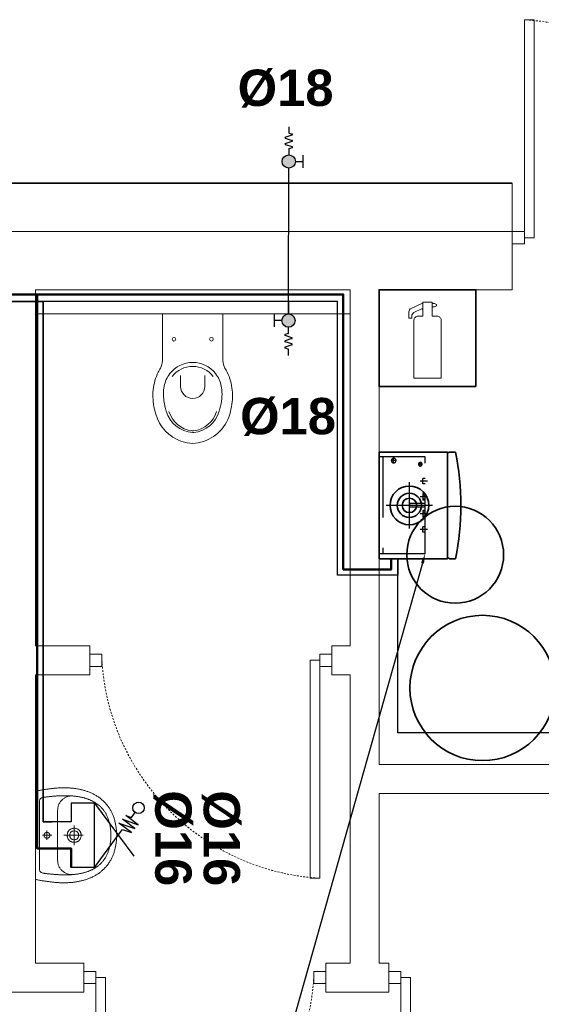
# Model space of a CAD drawing. Header units: millimetres. Extents: x -6697 to 21546, y -3389 to 18959.
# Tile 117 of 153: x 2968 to 3184, y 12529 to 12935. Entities that reach past the tile are written whole.
import ezdxf
from ezdxf import colors
from ezdxf.entities.mleader import LeaderData, LeaderLine
from ezdxf.enums import TextEntityAlignment as Align
from ezdxf.math import Vec2, Vec3

# ---------------------------------------------------------------- set-up
doc = ezdxf.new("R2010")
doc.units = ezdxf.units.MM
for name, pattern in [('DASHDOT', [1, 0.5, -0.25, 0, -0.25]), ('HIDDEN', [0.375, 0.25, -0.125]), ('JIS_02_0.7', [1.35, 0.75, -0.6])]:
    doc.linetypes.add(name, pattern=pattern)
for name, color, linetype, lineweight in [('2DH_OBP', 51, 'Continuous', 35), ('sciany_wew', 7, 'Continuous', 18), ('sciany_zew', 7, 'Continuous', 35), ('stolarka_mysz_drzwi', 7, 'Continuous', 5)]:
    doc.layers.add(name, color=color, linetype=linetype, lineweight=lineweight)
for name, color, linetype, lineweight, true_color in [('2DH_PLS_P', 5, 'Continuous', 25, 0x0000ff), ('2DS_PLS_CW', 20, 'Continuous', 50, 0xff3f00), ('ppoz', 7, 'Continuous', 35, 0xdb0000), ('sanitarka', 7, 'Continuous', 5, 0x666666), ('wyposazenie sanitarne', 7, 'Continuous', 5, 0x999999)]:
    doc.layers.add(name, color=color, linetype=linetype, lineweight=lineweight, true_color=true_color)
for name, color, linetype in [('CP_AXIS', 143, 'DASHDOT'), ('CP_HIDDE', 203, 'HIDDEN'), ('CP_UCSSPEC', 7, 'Continuous'), ('opisy', 7, 'Continuous'), ('S_WODA', 150, 'Continuous')]:
    doc.layers.add(name, color=color, linetype=linetype)
doc.styles.add('Arial', font='arial.ttf')
doc.styles.add('CP_ATTR', font='ROMANS.SHX')
doc.styles.add('ISO', font='isocpeur.ttf')
doc.styles.get("Standard").update_dxf_attribs({"font": 'arial.ttf'})

# ---------------------------------------------------------------- blocks, each defined once
blk = doc.blocks.new('201700_TOP')
for p, q in [((-0.125, 0), (0.125, 0)), ((-0.125, -0.193), (-0.125, 0)), ((0.125, 0), (0.125, -0.193)), ((-0.1466, -0.2496), (-0.1425, -0.2408)), ((-0.1425, -0.2408), (-0.1381, -0.232)), ((-0.1381, -0.232), (-0.1333, -0.2234)), ((0.1333, -0.2234), (0.136, -0.2282)), ((0.136, -0.2282), (0.1386, -0.233)), ((0.1386, -0.233), (0.1404, -0.2365)), ((0.1404, -0.2365), (0.1422, -0.24)), ((0.1422, -0.24), (0.1462, -0.2488)), ((-0.1586, -0.2858), (-0.1562, -0.2766)), ((-0.1562, -0.2766), (-0.1534, -0.2675)), ((-0.1534, -0.2675), (-0.1502, -0.2585)), ((-0.1502, -0.2585), (-0.1466, -0.2496)), ((-0.1164, -0.2911), (-0.1143, -0.284)), ((-0.1143, -0.284), (-0.1119, -0.2772)), ((-0.1119, -0.2772), (-0.1092, -0.2706)), ((-0.1092, -0.2706), (-0.1061, -0.2642)), ((-0.1061, -0.2642), (-0.1026, -0.258)), ((-0.1026, -0.258), (-0.0987, -0.252)), ((-0.0987, -0.252), (-0.0945, -0.2462)), ((-0.05, -0.2542), (-0.05, -0.2989)), ((0.05, -0.2989), (0.05, -0.2542)), ((0.0987, -0.252), (0.0945, -0.2462)), ((0.1026, -0.258), (0.0987, -0.252)), ((0.1061, -0.2642), (0.1026, -0.258)), ((0.1092, -0.2706), (0.1061, -0.2642)), ((0.1119, -0.2772), (0.1092, -0.2706)), ((0.1143, -0.284), (0.1119, -0.2772)), ((0.1164, -0.2911), (0.1143, -0.284)), ((0.1462, -0.2488), (0.1499, -0.2578)), ((0.1499, -0.2578), (0.1532, -0.2668)), ((0.1532, -0.2668), (0.156, -0.276)), ((0.156, -0.276), (0.1584, -0.2852)), ((-0.1644, -0.3332), (-0.1641, -0.3235)), ((-0.1641, -0.3235), (-0.1633, -0.3139)), ((-0.1633, -0.3139), (-0.1621, -0.3044)), ((-0.1621, -0.3044), (-0.1606, -0.2951)), ((-0.1606, -0.2951), (-0.1586, -0.2858)), ((-0.121, -0.3312), (-0.1209, -0.3221)), ((-0.1209, -0.3221), (-0.1203, -0.3134)), ((-0.1203, -0.3134), (-0.1193, -0.3057)), ((-0.1193, -0.3057), (-0.118, -0.2983)), ((-0.118, -0.2983), (-0.1164, -0.2911)), ((0.118, -0.2983), (0.1164, -0.2911)), ((0.1193, -0.3057), (0.118, -0.2983)), ((0.1203, -0.3134), (0.1193, -0.3057)), ((0.1209, -0.3221), (0.1203, -0.3134)), ((0.121, -0.3312), (0.1209, -0.3221)), ((0.1584, -0.2852), (0.1604, -0.2945)), ((0.1604, -0.2945), (0.1621, -0.3039)), ((0.1621, -0.3039), (0.1633, -0.3135)), ((0.1633, -0.3135), (0.1641, -0.3231)), ((0.1641, -0.3231), (0.1644, -0.3328)), ((-0.1644, -0.343), (-0.1644, -0.3332)), ((-0.1639, -0.3529), (-0.1644, -0.343)), ((-0.1631, -0.3628), (-0.1639, -0.3529)), ((-0.1618, -0.3729), (-0.1631, -0.3628)), ((-0.1207, -0.3404), (-0.121, -0.3312)), ((-0.12, -0.35), (-0.1207, -0.3404)), ((-0.1188, -0.3597), (-0.12, -0.35)), ((-0.1172, -0.3698), (-0.1188, -0.3597)), ((0.1172, -0.3698), (0.1188, -0.3597)), ((0.1188, -0.3597), (0.12, -0.35)), ((0.12, -0.35), (0.1207, -0.3404)), ((0.1207, -0.3404), (0.121, -0.3312)), ((0.1631, -0.3626), (0.1619, -0.3727)), ((0.164, -0.3526), (0.1631, -0.3626)), ((0.1644, -0.3427), (0.164, -0.3526)), ((0.1644, -0.3328), (0.1644, -0.3427)), ((-0.1602, -0.3831), (-0.1618, -0.3729)), ((-0.1581, -0.3933), (-0.1602, -0.3831)), ((-0.1556, -0.4037), (-0.1581, -0.3933)), ((-0.1527, -0.4142), (-0.1556, -0.4037)), ((-0.1151, -0.3801), (-0.1172, -0.3698)), ((-0.1125, -0.3906), (-0.1151, -0.3801)), ((-0.1095, -0.4015), (-0.1125, -0.3906)), ((0.1095, -0.4015), (0.1125, -0.3906)), ((0.1125, -0.3906), (0.1151, -0.3801)), ((0.1151, -0.3801), (0.1172, -0.3698)), ((0.1556, -0.4037), (0.1527, -0.4142)), ((0.1581, -0.3932), (0.1556, -0.4037)), ((0.1602, -0.3829), (0.1581, -0.3932)), ((0.1619, -0.3727), (0.1602, -0.3829))]:
    blk.add_line(p, q)
for centre in [(-0.0775, -0.1044), (0.0775, -0.1044)]:
    blk.add_circle(centre, 0.0075)
for centre, radius, start, end in [((-0.185, -0.193), 0.06, 329.55, 0), ((0.185, -0.193), 0.06, 180, 210.45), ((0, -0.2989), 0.05, 180, 0), ((0, -0.4497), 0.04, 263.754, 270)]:
    blk.add_arc(centre, radius, start, end)
at = {"extrusion": (0, 0, -1)}
for centre, radius, start, end in [((0, -0.3196), 0.1196, 37.842, 90), ((0, -0.3196), 0.1196, 90, 142.158), ((0, -0.3242), 0.1076, 37.842, 142.158), ((-0.0091, -0.3666), 0.1237, 276.246, 343.613), ((-0.0091, -0.3711), 0.1117, 276.246, 343.613), ((0.0091, -0.3666), 0.1237, 196.387, 265.7733), ((0.0091, -0.3711), 0.1117, 196.387, 263.754), ((-0.0091, -0.3666), 0.1687, 280.779, 343.613), ((0.0091, -0.3666), 0.1687, 196.387, 251.058), ((0, -0.4543), 0.028, 263.754, 276.246), ((0.0091, -0.3666), 0.1687, 251.058, 259.221), ((0, -0.4144), 0.12, 259.221, 280.779)]:
    blk.add_arc(centre, radius, start, end, dxfattribs=at)
blk = doc.blocks.new('umywalka60')
at = {"layer": 'sanitarka'}
blk.add_line((24.25, 6), (24.25, 6), dxfattribs=at)
for points in [[(45.51, 0), (22.8, 0), (0, 0), (-0.1, 0.42), (-0.19, 0.85), (-0.28, 1.28), (-0.36, 1.72), (-0.44, 2.15), (-0.52, 2.59), (-0.59, 3.03), (-0.67, 3.47), (-0.73, 3.92), (-0.8, 4.36), (-0.87, 4.8), (-0.93, 5.25), (-0.99, 5.69), (-1.05, 6.13), (-1.11, 6.57), (-1.17, 7.01), (-1.23, 7.45), (-1.29, 7.89), (-1.34, 8.32), (-1.4, 8.75), (-1.45, 9.17), (-1.49, 9.59), (-1.53, 10.01), (-1.57, 10.43), (-1.6, 10.85), (-1.63, 11.28), (-1.66, 11.7), (-1.68, 12.12), (-1.71, 12.54), (-1.72, 12.97), (-1.74, 13.39), (-1.75, 13.81), (-1.76, 14.24), (-1.76, 14.66), (-1.76, 15.09), (-1.75, 15.51), (-1.74, 15.93), (-1.73, 16.35), (-1.72, 16.78), (-1.69, 17.2), (-1.67, 17.62), (-1.64, 18.04), (-1.61, 18.47), (-1.57, 18.89), (-1.53, 19.31), (-1.48, 19.73), (-1.43, 20.14), (-1.37, 20.56), (-1.31, 20.98), (-1.24, 21.4), (-1.17, 21.81), (-1.09, 22.23), (-1.01, 22.64), (-0.92, 23.05), (-0.83, 23.47), (-0.74, 23.88), (-0.63, 24.29), (-0.52, 24.69), (-0.41, 25.1), (-0.29, 25.51), (-0.17, 25.91), (-0.04, 26.31), (0.1, 26.72), (0.24, 27.12), (0.39, 27.51), (0.55, 27.91), (0.71, 28.31), (0.87, 28.7), (1.05, 29.09), (1.05, 29.09), (1.23, 29.49), (1.43, 29.89), (1.63, 30.29), (1.83, 30.67), (2.05, 31.05), (2.27, 31.43), (2.49, 31.8), (2.73, 32.16), (2.97, 32.52), (3.21, 32.87), (3.47, 33.21), (3.73, 33.55), (4, 33.89), (4.27, 34.21), (4.55, 34.54), (4.84, 34.85), (5.14, 35.16), (5.44, 35.47), (5.75, 35.77), (6.06, 36.06), (6.38, 36.35), (6.71, 36.63), (7.05, 36.91), (7.4, 37.18), (7.75, 37.45), (8.1, 37.71), (8.47, 37.96), (8.84, 38.21), (9.22, 38.46), (9.58, 38.68), (9.94, 38.9), (10.31, 39.11), (10.68, 39.31), (11.06, 39.5), (11.45, 39.68), (11.84, 39.86), (12.23, 40.03), (12.63, 40.19), (13.03, 40.34), (13.43, 40.48), (13.84, 40.62), (14.25, 40.75), (14.67, 40.87), (15.09, 40.98), (15.51, 41.09), (15.93, 41.19), (16.35, 41.29), (16.78, 41.37), (17.2, 41.45), (17.63, 41.53), (18.06, 41.6), (18.49, 41.66), (18.92, 41.72), (19.35, 41.77), (19.78, 41.82), (20.21, 41.86), (20.63, 41.9), (21.06, 41.93), (21.49, 41.95), (21.91, 41.98), (22.33, 41.99), (22.75, 42.01), (22.75, 42.01), (23.18, 41.99), (23.6, 41.98), (24.02, 41.95), (24.45, 41.93), (24.88, 41.9), (25.3, 41.86), (25.73, 41.82), (26.16, 41.77), (26.59, 41.72), (27.02, 41.66), (27.45, 41.6), (27.88, 41.53), (28.31, 41.45), (28.73, 41.37), (29.16, 41.29), (29.58, 41.19), (30, 41.09), (30.42, 40.98), (30.84, 40.87), (31.25, 40.75), (31.67, 40.62), (32.07, 40.48), (32.48, 40.34), (32.88, 40.19), (33.28, 40.03), (33.67, 39.86), (34.06, 39.68), (34.45, 39.5), (34.83, 39.31), (35.2, 39.11), (35.57, 38.9), (35.93, 38.68), (36.29, 38.46), (36.29, 38.46), (36.67, 38.21), (37.04, 37.96), (37.41, 37.71), (37.76, 37.45), (38.11, 37.18), (38.46, 36.91), (38.79, 36.63), (39.12, 36.35), (39.45, 36.06), (39.76, 35.77), (40.07, 35.47), (40.37, 35.16), (40.67, 34.85), (40.96, 34.54), (41.24, 34.21), (41.51, 33.89), (41.78, 33.55), (42.04, 33.21), (42.3, 32.87), (42.54, 32.52), (42.78, 32.16), (43.02, 31.8), (43.24, 31.43), (43.46, 31.05), (43.68, 30.67), (43.88, 30.29), (44.08, 29.89), (44.28, 29.49), (44.46, 29.09), (44.46, 29.09), (44.64, 28.7), (44.8, 28.31), (44.96, 27.91), (45.12, 27.51), (45.27, 27.12), (45.41, 26.72), (45.55, 26.31), (45.68, 25.91), (45.8, 25.51), (45.92, 25.1), (46.03, 24.69), (46.14, 24.29), (46.25, 23.88), (46.34, 23.47), (46.43, 23.05), (46.52, 22.64), (46.6, 22.23), (46.68, 21.81), (46.75, 21.4), (46.82, 20.98), (46.88, 20.56), (46.94, 20.14), (46.99, 19.73), (47.03, 19.31), (47.08, 18.89), (47.12, 18.47), (47.15, 18.04), (47.18, 17.62), (47.2, 17.2), (47.22, 16.78), (47.24, 16.35), (47.25, 15.93), (47.26, 15.51), (47.27, 15.09), (47.27, 14.66), (47.26, 14.24), (47.26, 13.81), (47.25, 13.39), (47.23, 12.97), (47.22, 12.54), (47.19, 12.12), (47.17, 11.7), (47.14, 11.28), (47.11, 10.85), (47.08, 10.43), (47.04, 10.01), (47, 9.59), (46.96, 9.17), (46.91, 8.75), (46.91, 8.75), (46.85, 8.32), (46.79, 7.89), (46.74, 7.45), (46.68, 7.01), (46.62, 6.57), (46.56, 6.13), (46.5, 5.69), (46.44, 5.25), (46.37, 4.8), (46.31, 4.36), (46.24, 3.92), (46.17, 3.47), (46.1, 3.03), (46.02, 2.59), (45.95, 2.15), (45.87, 1.72), (45.78, 1.28), (45.69, 0.85), (45.6, 0.42)], [(22.75, 38.99), (23.24, 38.98), (23.72, 38.97), (24.19, 38.95), (24.66, 38.92), (25.12, 38.89), (25.57, 38.85), (26.01, 38.8), (26.45, 38.75), (26.87, 38.69), (27.3, 38.62), (27.71, 38.55), (28.12, 38.48), (28.52, 38.39), (28.92, 38.3), (29.3, 38.21), (29.69, 38.11), (30.06, 38), (30.43, 37.89), (30.79, 37.77), (31.15, 37.65), (31.5, 37.52), (31.84, 37.39), (32.17, 37.25), (32.5, 37.11), (32.83, 36.96), (33.15, 36.8), (33.46, 36.64), (33.76, 36.48), (34.06, 36.31), (34.36, 36.14), (34.64, 35.96), (34.93, 35.77), (35.2, 35.58), (35.47, 35.39), (35.74, 35.19), (36, 34.99), (36.25, 34.79), (36.5, 34.58), (36.74, 34.36), (36.98, 34.14), (37.21, 33.92), (37.44, 33.69), (37.66, 33.46), (37.87, 33.23), (38.08, 32.99), (38.29, 32.74), (38.49, 32.5), (38.68, 32.25), (38.88, 31.99), (39.06, 31.74), (39.24, 31.48), (39.42, 31.21), (39.59, 30.95), (39.75, 30.67), (39.92, 30.4), (40.07, 30.12), (40.23, 29.84), (40.37, 29.56), (40.52, 29.27), (40.66, 28.98), (40.79, 28.69), (40.92, 28.4), (41.05, 28.1), (41.17, 27.8), (41.29, 27.5), (41.4, 27.19), (41.51, 26.89), (41.62, 26.58), (41.72, 26.26), (41.82, 25.95), (41.91, 25.63), (42, 25.32), (42.09, 24.99), (42.17, 24.67), (42.25, 24.35), (42.32, 24.02), (42.4, 23.69), (42.46, 23.36), (42.53, 23.03), (42.59, 22.7), (42.65, 22.36), (42.71, 22.03), (42.76, 21.69), (42.81, 21.35), (42.85, 21.01), (42.89, 20.67), (42.93, 20.33), (42.97, 19.98), (43, 19.64), (43.03, 19.29), (43.06, 18.95), (43.09, 18.6), (43.11, 18.25), (43.13, 17.9), (43.14, 17.56), (43.16, 17.21), (43.17, 16.86), (43.18, 16.51), (43.19, 16.15), (43.19, 15.8), (43.19, 15.45), (43.19, 15.1), (43.19, 14.75), (43.19, 14.4), (43.18, 14.05), (43.17, 13.69), (43.16, 13.34), (43.15, 12.99), (43.14, 12.64), (43.12, 12.29), (43.1, 11.94), (43.08, 11.59), (43.06, 11.24), (43.04, 10.89), (43.01, 10.54), (42.99, 10.2), (42.96, 9.85), (42.93, 9.51), (42.9, 9.16), (42.87, 8.82), (42.83, 8.48), (42.8, 8.14), (42.76, 7.8), (42.73, 7.46), (42.69, 7.12), (42.65, 6.78), (42.61, 6.45), (42.57, 6.12), (42.53, 5.79), (42.48, 5.46), (42.44, 5.13), (42.4, 4.8), (42.35, 4.48), (42.31, 4.16), (42.26, 3.83), (42.21, 3.52), (42.21, 3.52), (41.99, 2.96), (41.66, 2.57), (41.21, 2.32), (40.61, 2.19), (22.75, 2.18), (4.9, 2.19), (4.3, 2.32), (3.85, 2.57), (3.52, 2.96), (3.29, 3.52), (3.25, 3.83), (3.2, 4.16), (3.16, 4.48), (3.11, 4.8), (3.07, 5.13), (3.02, 5.46), (2.98, 5.79), (2.94, 6.12), (2.9, 6.45), (2.86, 6.78), (2.82, 7.12), (2.78, 7.46), (2.75, 7.8), (2.71, 8.14), (2.68, 8.48), (2.64, 8.82), (2.61, 9.16), (2.58, 9.51), (2.55, 9.85), (2.52, 10.2), (2.5, 10.54), (2.47, 10.89), (2.45, 11.24), (2.43, 11.59), (2.41, 11.94), (2.39, 12.29), (2.37, 12.64), (2.36, 12.99), (2.35, 13.34), (2.34, 13.69), (2.33, 14.05), (2.32, 14.4), (2.32, 14.75), (2.31, 15.1), (2.31, 15.45), (2.32, 15.8), (2.32, 16.15), (2.33, 16.51), (2.34, 16.86), (2.35, 17.21), (2.36, 17.56), (2.38, 17.9), (2.4, 18.25), (2.42, 18.6), (2.45, 18.95), (2.48, 19.29), (2.51, 19.64), (2.54, 19.98), (2.58, 20.33), (2.62, 20.67), (2.66, 21.01), (2.7, 21.35), (2.75, 21.69), (2.8, 22.03), (2.86, 22.36), (2.92, 22.7), (2.98, 23.03), (3.04, 23.36), (3.11, 23.69), (3.18, 24.02), (3.26, 24.35), (3.34, 24.67), (3.42, 24.99), (3.51, 25.32), (3.6, 25.63), (3.69, 25.95), (3.79, 26.26), (3.89, 26.58), (4, 26.89), (4.11, 27.19), (4.22, 27.5), (4.34, 27.8), (4.46, 28.1), (4.59, 28.4), (4.72, 28.69), (4.85, 28.98), (4.99, 29.27), (5.14, 29.56), (5.28, 29.84), (5.44, 30.12), (5.59, 30.4), (5.75, 30.67), (5.92, 30.95), (6.09, 31.21), (6.27, 31.48), (6.45, 31.74), (6.63, 31.99), (6.82, 32.25), (7.02, 32.5), (7.22, 32.74), (7.43, 32.99), (7.64, 33.23), (7.85, 33.46), (8.07, 33.69), (8.3, 33.92), (8.53, 34.14), (8.77, 34.36), (9.01, 34.58), (9.26, 34.79), (9.51, 34.99), (9.77, 35.19), (10.04, 35.39), (10.31, 35.58), (10.58, 35.77), (10.86, 35.96), (11.15, 36.14), (11.45, 36.31), (11.75, 36.48), (12.05, 36.64), (12.36, 36.8), (12.68, 36.96), (13, 37.11), (13.33, 37.25), (13.67, 37.39), (14.01, 37.52), (14.36, 37.65), (14.72, 37.77), (15.08, 37.89), (15.45, 38), (15.82, 38.11), (16.2, 38.21), (16.59, 38.3), (16.99, 38.39), (17.39, 38.48), (17.8, 38.55), (18.21, 38.62), (18.64, 38.69), (19.06, 38.75), (19.5, 38.8), (19.94, 38.85), (20.39, 38.89), (20.85, 38.92), (21.32, 38.95), (21.79, 38.97), (22.27, 38.98), (22.75, 38.99)], [(26.36, 20.05), (26.34, 20.41), (26.3, 20.75), (26.23, 21.08), (26.14, 21.38), (26.03, 21.66), (25.9, 21.93), (25.74, 22.17), (25.57, 22.4), (25.38, 22.61), (25.18, 22.8), (24.96, 22.97), (24.73, 23.12), (24.49, 23.25), (24.24, 23.37), (23.98, 23.46), (23.71, 23.54), (23.44, 23.59), (23.17, 23.63), (22.89, 23.65), (22.62, 23.65), (22.34, 23.63), (22.07, 23.59), (21.8, 23.54), (21.53, 23.46), (21.27, 23.37), (21.02, 23.25), (20.78, 23.12), (20.55, 22.97), (20.33, 22.8), (20.13, 22.61), (19.94, 22.4), (19.77, 22.17), (19.61, 21.93), (19.48, 21.66), (19.37, 21.38), (19.28, 21.07), (19.21, 20.75), (19.17, 20.41), (19.15, 20.05), (19.17, 19.69), (19.21, 19.35), (19.28, 19.03), (19.37, 18.73), (19.48, 18.44), (19.61, 18.18), (19.77, 17.93), (19.94, 17.7), (20.13, 17.5), (20.33, 17.31), (20.55, 17.14), (20.78, 16.98), (21.02, 16.85), (21.27, 16.74), (21.53, 16.64), (21.8, 16.57), (22.07, 16.51), (22.34, 16.47), (22.62, 16.45), (22.89, 16.45), (23.17, 16.47), (23.44, 16.51), (23.71, 16.57), (23.98, 16.64), (24.24, 16.74), (24.49, 16.85), (24.73, 16.98), (24.96, 17.14), (25.18, 17.31), (25.38, 17.5), (25.57, 17.7), (25.74, 17.93), (25.9, 18.18), (26.03, 18.44), (26.14, 18.73), (26.23, 19.03), (26.3, 19.35), (26.34, 19.69), (26.36, 20.05)], [(25.05, 20.05), (25.03, 20.42), (24.96, 20.76), (24.86, 21.06), (24.71, 21.33), (24.54, 21.57), (24.34, 21.78), (24.11, 21.95), (23.86, 22.1), (23.6, 22.21), (23.32, 22.29), (23.04, 22.34), (22.75, 22.35), (22.47, 22.34), (22.18, 22.29), (21.91, 22.21), (21.65, 22.1), (21.4, 21.95), (21.17, 21.78), (20.97, 21.57), (20.8, 21.33), (20.65, 21.06), (20.55, 20.76), (20.48, 20.42), (20.45, 20.05), (20.48, 19.68), (20.55, 19.35), (20.65, 19.05), (20.8, 18.77), (20.97, 18.53), (21.17, 18.33), (21.4, 18.15), (21.65, 18.01), (21.91, 17.9), (22.19, 17.82), (22.47, 17.77), (22.75, 17.75), (23.04, 17.77), (23.32, 17.82), (23.6, 17.9), (23.86, 18.01), (24.11, 18.15), (24.34, 18.33), (24.54, 18.53), (24.71, 18.77), (24.86, 19.05), (24.96, 19.35), (25.03, 19.69), (25.05, 20.05)], [(24.25, 6), (24.25, 5.98), (24.25, 5.96), (24.25, 5.94), (24.25, 5.92), (24.25, 5.9), (24.25, 5.88), (24.25, 5.85), (24.25, 5.83), (24.24, 5.81), (24.24, 5.79), (24.24, 5.77), (24.23, 5.75), (24.23, 5.73), (24.23, 5.71), (24.22, 5.69), (24.22, 5.67), (24.21, 5.64), (24.21, 5.62), (24.2, 5.6), (24.2, 5.58), (24.19, 5.56), (24.18, 5.54), (24.18, 5.52), (24.17, 5.5), (24.16, 5.48), (24.15, 5.46), (24.15, 5.44), (24.14, 5.42), (24.13, 5.4), (24.12, 5.38), (24.11, 5.36), (24.1, 5.35), (24.09, 5.33), (24.09, 5.31), (24.08, 5.29), (24.07, 5.27), (24.05, 5.25), (24.04, 5.23), (24.03, 5.22), (24.02, 5.2), (24.01, 5.18), (24, 5.16), (23.99, 5.14), (23.97, 5.13), (23.96, 5.11), (23.95, 5.09), (23.94, 5.08), (23.92, 5.06), (23.91, 5.04), (23.9, 5.03), (23.88, 5.01), (23.87, 4.99), (23.85, 4.98), (23.84, 4.96), (23.82, 4.95), (23.81, 4.93), (23.79, 4.92), (23.78, 4.9), (23.76, 4.89), (23.75, 4.88), (23.73, 4.86), (23.71, 4.85), (23.7, 4.83), (23.68, 4.82), (23.67, 4.81), (23.65, 4.8), (23.63, 4.78), (23.61, 4.77), (23.6, 4.76), (23.58, 4.75), (23.56, 4.74), (23.54, 4.72), (23.52, 4.71), (23.51, 4.7), (23.49, 4.69), (23.47, 4.68), (23.45, 4.67), (23.43, 4.66), (23.41, 4.65), (23.39, 4.64), (23.37, 4.63), (23.35, 4.63), (23.34, 4.62), (23.32, 4.61), (23.3, 4.6), (23.28, 4.59), (23.26, 4.59), (23.24, 4.58), (23.22, 4.57), (23.2, 4.57), (23.18, 4.56), (23.15, 4.55), (23.13, 4.55), (23.11, 4.54), (23.09, 4.54), (23.07, 4.53), (23.05, 4.53), (23.03, 4.53), (23.01, 4.52), (22.99, 4.52), (22.97, 4.52), (22.95, 4.51), (22.93, 4.51), (22.9, 4.51), (22.88, 4.51), (22.86, 4.5), (22.84, 4.5), (22.82, 4.5), (22.8, 4.5), (22.78, 4.5), (22.76, 4.5), (22.74, 4.5), (22.71, 4.5), (22.69, 4.5), (22.67, 4.5), (22.65, 4.5), (22.63, 4.51), (22.61, 4.51), (22.59, 4.51), (22.57, 4.51), (22.54, 4.52), (22.52, 4.52), (22.5, 4.52), (22.48, 4.53), (22.46, 4.53), (22.44, 4.53), (22.42, 4.54), (22.4, 4.54), (22.38, 4.55), (22.36, 4.55), (22.34, 4.56), (22.32, 4.57), (22.3, 4.57), (22.28, 4.58), (22.26, 4.59), (22.24, 4.59), (22.22, 4.6), (22.2, 4.61), (22.18, 4.62), (22.16, 4.62), (22.14, 4.63), (22.12, 4.64), (22.1, 4.65), (22.08, 4.66), (22.06, 4.67), (22.04, 4.68), (22.02, 4.69), (22.01, 4.7), (21.99, 4.71), (21.97, 4.72), (21.95, 4.73), (21.93, 4.74), (21.92, 4.76), (21.9, 4.77), (21.88, 4.78), (21.86, 4.79), (21.85, 4.81), (21.83, 4.82), (21.81, 4.83), (21.8, 4.85), (21.78, 4.86), (21.76, 4.87), (21.75, 4.89), (21.73, 4.9), (21.72, 4.92), (21.7, 4.93), (21.69, 4.95), (21.67, 4.96), (21.66, 4.98), (21.64, 4.99), (21.63, 5.01), (21.62, 5.02), (21.6, 5.04), (21.59, 5.06), (21.58, 5.07), (21.56, 5.09), (21.55, 5.11), (21.54, 5.12), (21.52, 5.14), (21.51, 5.16), (21.5, 5.18), (21.49, 5.19), (21.48, 5.21), (21.47, 5.23), (21.46, 5.25), (21.45, 5.27), (21.44, 5.29), (21.43, 5.3), (21.42, 5.32), (21.41, 5.34), (21.4, 5.36), (21.39, 5.38), (21.38, 5.4), (21.37, 5.42), (21.36, 5.44), (21.36, 5.46), (21.35, 5.48), (21.34, 5.5), (21.33, 5.52), (21.33, 5.54), (21.32, 5.56), (21.31, 5.58), (21.31, 5.6), (21.3, 5.62), (21.3, 5.64), (21.29, 5.66), (21.29, 5.68), (21.28, 5.7), (21.28, 5.72), (21.28, 5.75), (21.27, 5.77), (21.27, 5.79), (21.27, 5.81), (21.26, 5.83), (21.26, 5.85), (21.26, 5.87), (21.26, 5.89), (21.26, 5.91), (21.26, 5.93), (21.26, 5.96), (21.25, 5.98), (21.25, 6), (21.25, 6.02), (21.25, 6.04), (21.26, 6.06), (21.26, 6.08), (21.26, 6.1), (21.26, 6.13), (21.26, 6.15), (21.26, 6.17), (21.27, 6.19), (21.27, 6.21), (21.27, 6.23), (21.28, 6.25), (21.28, 6.27), (21.28, 6.29), (21.29, 6.31), (21.29, 6.34), (21.3, 6.36), (21.3, 6.38), (21.31, 6.4), (21.31, 6.42), (21.32, 6.44), (21.33, 6.46), (21.33, 6.48), (21.34, 6.5), (21.35, 6.52), (21.35, 6.54), (21.36, 6.56), (21.37, 6.58), (21.38, 6.6), (21.39, 6.62), (21.4, 6.64), (21.4, 6.66), (21.41, 6.67), (21.42, 6.69), (21.43, 6.71), (21.44, 6.73), (21.45, 6.75), (21.47, 6.77), (21.48, 6.79), (21.49, 6.8), (21.5, 6.82), (21.51, 6.84), (21.52, 6.86), (21.53, 6.87), (21.55, 6.89), (21.56, 6.91), (21.57, 6.92), (21.59, 6.94), (21.6, 6.96), (21.61, 6.97), (21.63, 6.99), (21.64, 7.01), (21.66, 7.02), (21.67, 7.04), (21.68, 7.05), (21.7, 7.07), (21.72, 7.08), (21.73, 7.1), (21.75, 7.11), (21.76, 7.13), (21.78, 7.14), (21.79, 7.15), (21.81, 7.17), (21.83, 7.18), (21.84, 7.19), (21.86, 7.21), (21.88, 7.22), (21.9, 7.23), (21.91, 7.24), (21.93, 7.25), (21.95, 7.27), (21.97, 7.28), (21.98, 7.29), (22, 7.3), (22.02, 7.31), (22.04, 7.32), (22.06, 7.33), (22.08, 7.34), (22.1, 7.35), (22.12, 7.36), (22.13, 7.37), (22.15, 7.38), (22.17, 7.38), (22.19, 7.39), (22.21, 7.4), (22.23, 7.41), (22.25, 7.41), (22.27, 7.42), (22.29, 7.43), (22.31, 7.43), (22.33, 7.44), (22.35, 7.45), (22.37, 7.45), (22.4, 7.46), (22.42, 7.46), (22.44, 7.47), (22.46, 7.47), (22.48, 7.47), (22.5, 7.48), (22.52, 7.48), (22.54, 7.49), (22.56, 7.49), (22.58, 7.49), (22.6, 7.49), (22.63, 7.5), (22.65, 7.5), (22.67, 7.5), (22.69, 7.5), (22.71, 7.5), (22.73, 7.5), (22.75, 7.5), (22.77, 7.5), (22.8, 7.5), (22.82, 7.5), (22.84, 7.5), (22.86, 7.5), (22.88, 7.5), (22.9, 7.49), (22.92, 7.49), (22.94, 7.49), (22.96, 7.49), (22.99, 7.48), (23.01, 7.48), (23.03, 7.48), (23.05, 7.47), (23.07, 7.47), (23.09, 7.46), (23.11, 7.46), (23.13, 7.45), (23.15, 7.45), (23.17, 7.44), (23.19, 7.44), (23.21, 7.43), (23.23, 7.42), (23.25, 7.42), (23.27, 7.41), (23.29, 7.4), (23.31, 7.39), (23.33, 7.39), (23.35, 7.38), (23.37, 7.37), (23.39, 7.36), (23.41, 7.35), (23.43, 7.34), (23.45, 7.33), (23.47, 7.32), (23.48, 7.31), (23.5, 7.3), (23.52, 7.29), (23.54, 7.28), (23.56, 7.27), (23.58, 7.26), (23.59, 7.24), (23.61, 7.23), (23.63, 7.22), (23.64, 7.21), (23.66, 7.2), (23.68, 7.18), (23.7, 7.17), (23.71, 7.16), (23.73, 7.14), (23.74, 7.13), (23.76, 7.11), (23.78, 7.1), (23.79, 7.08), (23.81, 7.07), (23.82, 7.06), (23.84, 7.04), (23.85, 7.02), (23.87, 7.01), (23.88, 6.99), (23.89, 6.98), (23.91, 6.96), (23.92, 6.94), (23.93, 6.93), (23.95, 6.91), (23.96, 6.89), (23.97, 6.88), (23.98, 6.86), (24, 6.84), (24.01, 6.82), (24.02, 6.81), (24.03, 6.79), (24.04, 6.77), (24.05, 6.75), (24.06, 6.73), (24.07, 6.72), (24.08, 6.7), (24.09, 6.68), (24.1, 6.66), (24.11, 6.64), (24.12, 6.62), (24.13, 6.6), (24.14, 6.58), (24.15, 6.56), (24.15, 6.54), (24.16, 6.52), (24.17, 6.5), (24.18, 6.48), (24.18, 6.46), (24.19, 6.44), (24.19, 6.42), (24.2, 6.4), (24.21, 6.38), (24.21, 6.36), (24.22, 6.34), (24.22, 6.32), (24.22, 6.3), (24.23, 6.28), (24.23, 6.26), (24.24, 6.24), (24.24, 6.21), (24.24, 6.19), (24.24, 6.17), (24.25, 6.15), (24.25, 6.13), (24.25, 6.11), (24.25, 6.09), (24.25, 6.07), (24.25, 6.05), (24.25, 6.02), (24.25, 6)]]:
    blk.add_lwpolyline(points, close=True, dxfattribs=at)
for points in [[(22.75, 24.73), (22.75, 14.72)], [(9.86, 11.5), (9.37, 11.52), (8.9, 11.56), (8.44, 11.63), (8, 11.73), (7.57, 11.86), (7.16, 12), (6.76, 12.17), (6.38, 12.36), (6.02, 12.58), (5.67, 12.8), (5.34, 13.05), (5.02, 13.31), (4.73, 13.58), (4.44, 13.87), (4.18, 14.17), (3.93, 14.48), (3.71, 14.8), (3.5, 15.12), (3.3, 15.45), (3.13, 15.79), (2.98, 16.12), (2.84, 16.46), (2.72, 16.8), (2.63, 17.14), (2.55, 17.47), (2.49, 17.8), (2.45, 18.13), (2.44, 18.45), (2.44, 18.76), (2.46, 19.06)], [(27.85, 20.08), (17.66, 20.08)], [(43.05, 19.06), (43.07, 18.76), (43.07, 18.45), (43.06, 18.13), (43.02, 17.8), (42.96, 17.47), (42.88, 17.14), (42.79, 16.8), (42.67, 16.46), (42.53, 16.12), (42.38, 15.79), (42.2, 15.45), (42.01, 15.12), (41.8, 14.8), (41.57, 14.48), (41.33, 14.17), (41.07, 13.87), (40.78, 13.58), (40.49, 13.31), (40.17, 13.05), (39.84, 12.8), (39.49, 12.58), (39.13, 12.36), (38.75, 12.17), (38.35, 12), (37.94, 11.86), (37.51, 11.73), (37.07, 11.63), (36.61, 11.56), (36.14, 11.52), (35.65, 11.5)], [(35.65, 11.5), (22.75, 11.5), (9.86, 11.5)], [(20.33, 6), (25.19, 6)], [(22.75, 8.53), (22.75, 3.69)]]:
    blk.add_lwpolyline(points, dxfattribs=at)
blk = doc.blocks.new('*U154')
at = {"layer": 'stolarka_mysz_drzwi'}
for points in [[(9, 0), (9, 90), (5, 90), (5, 0)], [(0, -2.5), (5, -2.5), (5, 2.5), (0, 2.5)], [(95, -2.5), (100, -2.5), (100, 2.5), (95, 2.5)]]:
    blk.add_lwpolyline(points, close=True, dxfattribs=at)
at = {"layer": 'stolarka_mysz_drzwi', "linetype": 'JIS_02_0.7'}
blk.add_arc((-0.76, -5.76), 95.93, 3.4421, 86.5579, dxfattribs=at)
at = {"style": 'ISO', "flags": 9}
for tag, p in [('MATERIAL', (267.97, -34.59)), ('KOLOR_DRZWI', (268.38, -55.85)), ('WYPELNIENIE_DRZWI', (268.01, -77.63))]:
    blk.add_attdef(tag, p, '', height=14, dxfattribs=at)
blk = doc.blocks.new('*U152')
at = {"layer": 'stolarka_mysz_drzwi'}
for points in [[(-9, 0), (-9, 90), (-5, 90), (-5, 0)], [(-95, -2.5), (-100, -2.5), (-100, 2.5), (-95, 2.5)], [(0, -2.5), (-5, -2.5), (-5, 2.5), (0, 2.5)]]:
    blk.add_lwpolyline(points, close=True, dxfattribs=at)
at = {"layer": 'stolarka_mysz_drzwi', "linetype": 'JIS_02_0.7'}
blk.add_arc((0.76, -5.76), 95.93, 93.4421, 176.5579, dxfattribs=at)
at = {"style": 'ISO', "flags": 9}
for tag, p in [('MATERIAL', (167.97, -34.59)), ('KOLOR_DRZWI', (168.38, -55.85)), ('WYPELNIENIE_DRZWI', (168.01, -77.63))]:
    blk.add_attdef(tag, p, '', height=14, dxfattribs=at)
blk = doc.blocks.new('*U153')
at = {"layer": 'stolarka_mysz_drzwi'}
for points in [[(9, 0), (9, 90), (5, 90), (5, 0)], [(0, -2.5), (5, -2.5), (5, 2.5), (0, 2.5)], [(95, -2.5), (100, -2.5), (100, 2.5), (95, 2.5)]]:
    blk.add_lwpolyline(points, close=True, dxfattribs=at)
at = {"layer": 'stolarka_mysz_drzwi', "linetype": 'JIS_02_0.7'}
blk.add_arc((-0.76, -5.76), 95.93, 3.4421, 86.5579, dxfattribs=at)
at = {"style": 'ISO', "flags": 9}
for tag, p in [('MATERIAL', (267.97, -34.59)), ('KOLOR_DRZWI', (268.38, -55.85)), ('WYPELNIENIE_DRZWI', (268.01, -77.63))]:
    blk.add_attdef(tag, p, '', height=14, dxfattribs=at)
blk = doc.blocks.new('*U155')
at = {"layer": 'stolarka_mysz_drzwi'}
for points in [[(-9, 0), (-9, 80), (-5, 80), (-5, 0)], [(-85, -2.5), (-90, -2.5), (-90, 2.5), (-85, 2.5)], [(0, -2.5), (-5, -2.5), (-5, 2.5), (0, 2.5)]]:
    blk.add_lwpolyline(points, close=True, dxfattribs=at)
at = {"layer": 'stolarka_mysz_drzwi', "linetype": 'JIS_02_0.7'}
blk.add_arc((0.12, -5.12), 85.27, 93.4421, 176.5579, dxfattribs=at)
at = {"style": 'ISO', "flags": 9}
for tag, p in [('MATERIAL', (167.97, -34.59)), ('KOLOR_DRZWI', (168.38, -55.85)), ('WYPELNIENIE_DRZWI', (168.01, -77.63))]:
    blk.add_attdef(tag, p, '', height=14, dxfattribs=at)
blk = doc.blocks.new('gasnica1')
blk.add_lwpolyline([(0, 0), (-40, 0), (-40, 40), (0, 40)], close=True)
at = {"lineweight": 15}
blk.add_lwpolyline([(-21.92, 34.29), (-22.41, 34.29), (-26.78, 32.32, 0.295076), (-27.72, 30.86), (-27.72, 28.27), (-26.51, 28.27), (-26.51, 29.14, -0.285357), (-25.62, 30.58), (-22.49, 32.12), (-22.4, 32.12, -0.414214), (-21.92, 31.64)], format="xyb", dxfattribs=at)
blk.add_lwpolyline([(-25.6, 3.48), (-20, 3.48), (-14.4, 3.48), (-14.4, 27.48, 0.414214), (-16, 29.08), (-18.08, 29.08), (-18.08, 34.84), (-20, 34.84), (-21.92, 34.84), (-21.92, 29.08), (-24, 29.08, 0.414214), (-25.6, 27.48)], format="xyb", close=True, dxfattribs=at)
blk.add_lwpolyline([(-18.08, 32.98), (-17.18, 32.98), (-16.35, 33.31), (-16.35, 33.63), (-16.35, 33.96), (-17.18, 34.29), (-18.08, 34.29)], dxfattribs=at)
blk = doc.blocks.new('cp_ucs2d')
at = {"layer": 'Defpoints'}
blk.add_line((0, 0), (0, 0), dxfattribs=at)
blk.add_point((0, 0), dxfattribs=at)
blk = doc.blocks.new('2d_ecoprovcw_226n1u3g2h')
for p, q in [((-0.22, 0), (0.22, 0)), ((-0.22, -0.283), (-0.22, 0)), ((0.22, 0), (0.22, -0.283)), ((0.22, -0.283), (-0.22, -0.283)), ((-0.218, -0.283), (-0.218, -0.29)), ((0.218, -0.29), (0.218, -0.283)), ((-0.218, -0.29), (-0.22, -0.29)), ((-0.22, -0.316), (-0.22, -0.29)), ((0.22, -0.29), (0.218, -0.29)), ((0.22, -0.29), (0.22, -0.316))]:
    blk.add_line(p, q)
at = {"extrusion": (0, 0, -1)}
for radius in [0.08, 0.05, 0.03]:
    blk.add_circle((0, -0.125), radius, dxfattribs=at)
blk.add_arc((0, 0.773), 1.111, 258.5788, 281.4212, dxfattribs=at)
at = {"layer": 'CP_AXIS'}
for p, q in [((0, -0.221), (0, -0.029)), ((0.1736, -0.06), (0.1964, -0.06)), ((0.185, -0.0714), (0.185, -0.0486)), ((0, -0.2), (0, -0.115)), ((-0.096, -0.125), (0.096, -0.125)), ((0.17, -0.179), (0.17, -0.161)), ((-0.1, -0.2), (-0.1, -0.17)), ((-0.035, -0.2), (-0.035, -0.17)), ((0.035, -0.2), (0.035, -0.17)), ((0.1, -0.2), (0.1, -0.17)), ((0.161, -0.17), (0.179, -0.17))]:
    blk.add_line(p, q, dxfattribs=at)
at = {"layer": 'CP_HIDDE'}
for p, q in [((-0.2, -0.19), (-0.2, 0)), ((0.2, -0.19), (0.2, 0)), ((0.2, -0.015), (-0.2, -0.015)), ((0.0075, -0.125), (-0.0075, -0.125)), ((-0.0075, -0.19), (-0.0075, -0.125)), ((0.0075, -0.19), (0.0075, -0.125)), ((-0.2, -0.19), (0.2, -0.19)), ((-0.111, -0.19), (-0.111, -0.18)), ((-0.111, -0.18), (-0.089, -0.18)), ((-0.089, -0.19), (-0.089, -0.18)), ((-0.0215, -0.18), (-0.0485, -0.18)), ((-0.0485, -0.19), (-0.0485, -0.18)), ((-0.0425, -0.18), (-0.0425, -0.19)), ((-0.0275, -0.19), (-0.0275, -0.18)), ((-0.0215, -0.19), (-0.0215, -0.18)), ((0.0485, -0.18), (0.0215, -0.18)), ((0.0215, -0.19), (0.0215, -0.18)), ((0.0275, -0.18), (0.0275, -0.19)), ((0.0425, -0.19), (0.0425, -0.18)), ((0.0485, -0.19), (0.0485, -0.18)), ((0.089, -0.19), (0.089, -0.18)), ((0.089, -0.18), (0.111, -0.18)), ((0.111, -0.19), (0.111, -0.18))]:
    blk.add_line(p, q, dxfattribs=at)
at = {"layer": 'CP_HIDDE', "extrusion": (0, 0, -1)}
for centre, radius in [((-0.185, -0.06), 0.0095), ((-0.17, -0.17), 0.0075)]:
    blk.add_circle(centre, radius, dxfattribs=at)
at = {"layer": 'CP_UCSSPEC', "xscale": 0.001, "yscale": 0.001, "zscale": 0.001}
for p in [(0.185, -0.06), (0, -0.125), (0, -0.125), (0, -0.125), (0.17, -0.17)]:
    blk.add_blockref('cp_ucs2d', p, dxfattribs=at)
at = {"layer": 'CP_UCSSPEC', "xscale": 0.001, "yscale": 0.001, "zscale": 0.001, "rotation": 90}
for p in [(0, -0.125), (-0.1, -0.18), (-0.035, -0.18), (0.035, -0.18), (0.1, -0.18)]:
    blk.add_blockref('cp_ucs2d', p, dxfattribs=at)
at = {"linetype": 'ByBlock', "style": 'CP_ATTR', "flags": 9}
for tag, p in [('NAME', (-0.22, 0.0006)), ('NUMBER', (-0.22, 0.0005)), ('GROUP', (-0.22, 0.0004)), ('ARTICLE', (-0.22, 0.0003)), ('PRODUCT-TYPE', (-0.22, 0.0002)), ('ORDER-NO', (-0.22, 0.0001)), ('PRODUCER', (-0.22, 0)), ('TEMPERATURE', (-0.2197, 0.0006)), ('FLOW', (-0.2196, 0.0004)), ('CHARACTER', (-0.2196, 0.0003)), ('OTHER', (-0.2195, 0.0005)), ('POWER', (-0.2195, 0.0001)), ('VOLTAGE', (-0.2195, 0)), ('PN', (-0.2193, 0.0004)), ('DN', (-0.2193, 0.0002)), ('EFFICIENCY', (-0.0919, -0.019)), ('OTHER1', (-0.0918, -0.0189)), ('PIPE_CONNECTIONS', (-0.0918, -0.0191)), ('EXHAUST_CONNECTIONS', (-0.0918, -0.0192)), ('OTHER2', (-0.0914, -0.0189)), ('FUEL', (-0.0914, -0.019))]:
    blk.add_attdef(tag, text='', height=0.00005, dxfattribs=at).set_placement(p, align=Align.MIDDLE_LEFT)
blk = doc.blocks.new('parter')
at = {"layer": '2DH_OBP'}
for centre, radius in [((723.43, 1148.58), 20), ((734.73, 1093.58), 30)]:
    blk.add_circle(centre, radius, dxfattribs=at)
at = {"layer": 'sciany_wew'}
for points in [[(747, 1282), (747, 1302)], [(747, 1282), (44, 1282), (20, 1282), (20, 818)], [(737, 1258), (747, 1258), (747, 1282), (737, 1282)], [(550, 1111), (550, 1258), (680, 1258)], [(680, 1258), (680, 1111)], [(692, 1258), (747, 1258)], [(692, 1062), (692, 1258)], [(550, 1099), (572.5, 1099), (572.5, 1111), (550, 1111)], [(680, 1099), (672.5, 1099), (672.5, 1111), (680, 1111)], [(550, 980), (550, 1099)], [(680, 1099), (680, 980)], [(802, 980), (802, 1062), (692, 1062)], [(692, 980), (692, 1050)], [(790, 980), (790, 1050), (692, 1050)], [(550, 980), (560, 980)], [(550, 968), (570, 968), (570, 980), (550, 980)], [(670, 980), (680, 980)], [(680, 968), (670, 968), (670, 980), (680, 980)], [(692, 980), (696, 980), (696, 968), (670, 968)], [(528, 968), (560, 968)]]:
    blk.add_lwpolyline(points, dxfattribs=at)
at = {"layer": 'sciany_zew'}
blk.add_lwpolyline([(747, 1302), (44, 1302), (0, 1302), (0, 1168)], dxfattribs=at)
at = {"layer": 'wyposazenie sanitarne'}
blk.add_lwpolyline([(550, 1258), (550, 1248), (680, 1248), (680, 1258)], dxfattribs=at)
at = {"layer": '2DH_OBP', "xscale": 100, "yscale": 100, "zscale": 100, "rotation": 90}
blk.add_blockref('2d_ecoprovcw_226n1u3g2h', (692, 1168.97), dxfattribs=at)
at = {"layer": 'ppoz'}
blk.add_blockref('gasnica1', (732, 1218), dxfattribs=at)
at = {"layer": 'sanitarka', "xscale": -100, "yscale": 100, "zscale": 100}
blk.add_blockref('201700_TOP', (615, 1248), dxfattribs=at)
at = {"layer": 'sanitarka', "xscale": -0.8, "yscale": 0.8, "zscale": 0.8, "rotation": 270}
blk.add_blockref('umywalka60', (550, 1014.56), dxfattribs=at)
at = {"layer": 'sciany_wew'}
blk.add_blockref('*U154', (747, 1279.5), dxfattribs=at)
at = {"layer": 'sciany_wew', "rotation": 180}
for name, p in [('*U153', (672.5, 1105)), ('*U152', (570, 974)), ('*U155', (696, 974))]:
    blk.add_blockref(name, p, dxfattribs=at)
blk = doc.blocks.new('ZAWOR_KRAN')
at = {"layer": 'S_WODA', "color": 7, "ltscale": 0.025}
for p, q in [((1370.41, 23075.92), (1360.55, 23062.65)), ((1370.41, 23075.92), (1379.94, 23075.92)), ((1370.41, 23075.92), (1370.41, 23049.37)), ((1370.41, 23049.37), (1354.13, 23071.28)), ((1370.41, 23049.37), (1379.94, 23049.37))]:
    blk.add_line(p, q, dxfattribs=at)
at = {"layer": 'S_WODA', "color": 7, "ltscale": 10}
for p, q in [((1360.55, 23062.65), (1358.76, 23060.23)), ((1352.29, 23058.29), (1357.35, 23054.54)), ((1358.8, 23056.07), (1352.29, 23058.29)), ((1360.25, 23057.61), (1353.74, 23059.83)), ((1353.74, 23059.83), (1358.8, 23056.07)), ((1355, 23061.51), (1360.25, 23057.61)), ((1358.76, 23060.23), (1355, 23061.51)), ((1355.1, 23055.31), (1353.54, 23053.21)), ((1357.35, 23054.54), (1355.1, 23055.31))]:
    blk.add_line(p, q, dxfattribs=at)
at = {"layer": 'S_WODA', "color": 7}
blk.add_circle((1352.14, 23051.32), 2.35, dxfattribs=at)
blk = doc.blocks.new('ZAWORY CIEPLA ZIMNA')
at = {"layer": '2DH_PLS_P'}
blk.add_lwpolyline([(-9.52, 13.28), (-9.52, 5.57), (-17.35, 5.57)], dxfattribs=at)
at = {"layer": '2DS_PLS_CW'}
blk.add_lwpolyline([(-9.52, -13.28), (-9.52, -5.48), (-17.35, -5.48)], dxfattribs=at)
at = {"layer": 'sciany_wew', "rotation": 180}
blk.add_blockref('ZAWOR_KRAN', (1370.41, 23062.65), dxfattribs=at)
at = {"layer": '2DH_PLS_P', "insert": (52.27, -1.26), "char_height": 15, "width": 591.855, "attachment_point": 5, "rotation": 270, "line_spacing_factor": 0.9, "style": 'Arial'}
blk.add_mtext('{\\fArial|b1|i0|c238|p34;%%C16}', dxfattribs=at)
at = {"layer": '2DS_PLS_CW', "ltscale": 0.1, "insert": (32.27, -1.26), "char_height": 15, "width": 591.855, "attachment_point": 5, "rotation": 270, "line_spacing_factor": 0.9, "style": 'Arial'}
blk.add_mtext('{\\fArial|b1|i0|c238|p34;%%C16}', dxfattribs=at)
blk = doc.blocks.new('ZAWOR_WC')
at = {"layer": 'S_WODA'}
blk.add_hatch(color=7, dxfattribs=at).paths.add_polyline_path([(2.74, 2.74, 1), (2.74, -2.74, 1)])
at = {"layer": 'S_WODA', "color": 7}
for p, q in [((7.9, 0), (5.48, 0)), ((9.8, 1.4), (8.88, -1.4)), ((10.18, 1.4), (11.09, -1.4)), ((12.39, 1.4), (11.47, -1.4)), ((12.77, 1.4), (13.69, -1.4)), ((17.09, 0), (14.67, 0)), ((2.74, -2.74), (2.74, -5.91)), ((8.09, -0.14), (8.5, -1.4)), ((14.48, -0.14), (14.07, -1.4)), ((0.17, -5.91), (5.31, -5.91))]:
    blk.add_line(p, q, dxfattribs=at)
blk.add_circle((2.74, 0), 2.74, dxfattribs=at)
for centre, start, end in [((9.99, 1.34), 18.0665, 161.9335), ((12.58, 1.34), 18.0665, 161.9335), ((7.9, -0.2), 18.0665, 90), ((8.69, -1.34), 198.0665, 341.9335), ((11.28, -1.34), 198.0665, 341.9335), ((13.88, -1.34), 198.0665, 341.9335), ((14.67, -0.2), 90, 161.9335)]:
    blk.add_arc(centre, 0.2, start, end, dxfattribs=at)

msp = doc.modelspace()

# ---------------------------------------------------------------- linework, layer by layer
at = {"layer": '2DH_PLS_P'}
for points in [[(3079.25, 12818.77), (3079.36, 12873.77)], [(3317.81, 12640.69), (3124.41, 12640.69), (3124.41, 12712.53), (3124.41, 12705.75), (3099.45, 12705.75), (3099.45, 12818.77), (3079.25, 12818.77), (3079.24, 12813.56), (3079.24, 12818.77), (2937.25, 12818.77), (2937.26, 12813.56), (2937.26, 12818.77), (2977.97, 12818.77), (2977.97, 12603.89), (2981.71, 12603.89), (2977.97, 12603.89), (2977.97, 12818.77), (2937.25, 12818.69), (2746.59, 12818.69), (2746.59, 12652.04), (2756.08, 12652.04), (2746.59, 12652.04), (2746.59, 12605.76), (2729.74, 12605.76)]]:
    msp.add_lwpolyline(points, dxfattribs=at)
at = {"layer": '2DS_PLS_CW'}
msp.add_lwpolyline([(3121.7, 12712.53), (3121.7, 12708.09), (3101.91, 12708.09), (3101.91, 12821.66), (2975.49, 12821.66), (2975.49, 12592.85), (2981.71, 12592.85), (2975.49, 12592.85), (2975.49, 12821.66), (2744.15, 12821.66), (2744.15, 12640.99), (2756.08, 12640.99), (2744.15, 12640.99), (2744.15, 12607.79), (2725.17, 12607.79), (2727.86, 12607.79), (2727.86, 12719.04), (2711.69, 12719.04)], dxfattribs=at)

# ---------------------------------------------------------------- block references
at = {"layer": '2DH_PLS_P'}
msp.add_blockref('ZAWORY CIEPLA ZIMNA', (2999.06, 12598.33), dxfattribs=at)
at = {"layer": 'sciany_wew'}
msp.add_blockref('parter', (2424.7, 11565.56), dxfattribs=at)
for p, rotation in [((3079.35, 12873.77), 89.99999999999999), ((3079.25, 12813.56), 270)]:
    msp.add_blockref('ZAWOR_WC', p, dxfattribs=dict(at, rotation=rotation))

# ---------------------------------------------------------------- texts
at = {"layer": '2DH_PLS_P', "char_height": 15, "width": 591.855, "attachment_point": 5, "line_spacing_factor": 0.9, "style": 'Arial'}
for insert in [(3078.07, 12906.56), (3079.09, 12771)]:
    msp.add_mtext('{\\fArial|b1|i0|c238|p34;%%C18}', dxfattribs=dict(at, insert=insert))

# ---------------------------------------------------------------- leaders
at = {"layer": 'opisy'}
ml = msp.add_multileader_mtext('Standard', dxfattribs=at)
ml.set_content('{\\fArial|b1|i0|c238|p34;JEDNOSTKA WEWNĘTRZNA\\PDO OBSŁUGI POMPY CIEPŁA\\PZ GRZAŁKĄ O MOCY 9KW\\P WRAZ Z ZASOBNIKIEM\\PWODY CIEPŁEJ O POJEMNOŚCI MINIMUM 200DM³\\PZESTAW USTAWIĆ NA COKOLE\\PO WYSOKOŚCI 5CM\\PPONAD POZIOMEM POSADZKI\\PWYMIARY COKOŁU DOPASOWAĆ\\PDO ZASTOSOWANEGO URZĄDZENIA}', color=256)
ml.set_leader_properties()
ml.build(insert=Vec2(0, 0))
ctx = ml.context
ctx.base_point, ctx.char_height, ctx.plane_origin = Vec3(2588.9, 12255.08), 12, Vec3(3135.7, 12714.53)
ctx.text_align_type = 2
notes = []
notes.append((ctx, [(1, (1, 1, 0), (3005.68, 12255.08), (-1, 0), 8, [(0, [(3135.7, 12714.53)], 0, [])])]))
ctx.mtext.insert, ctx.mtext.alignment, ctx.mtext.flow_direction = Vec3(2995.68, 12262.8), 3, 5
for ctx, leaders in notes:
    for number, flags, end, landing, length, lines in leaders:
        leader = LeaderData()
        leader.index, (leader.has_last_leader_line, leader.has_dogleg_vector, leader.attachment_direction) = number, flags
        leader.last_leader_point, leader.dogleg_vector, leader.dogleg_length = Vec3(end), Vec3(landing), length
        for number, points, colour, breaks in lines:
            line = LeaderLine()
            line.index, line.vertices, line.color, line.breaks = number, Vec3.list(points), colors.encode_raw_color(colour), breaks
            leader.lines.append(line)
        ctx.leaders.append(leader)

doc.saveas('drawing.dxf')
